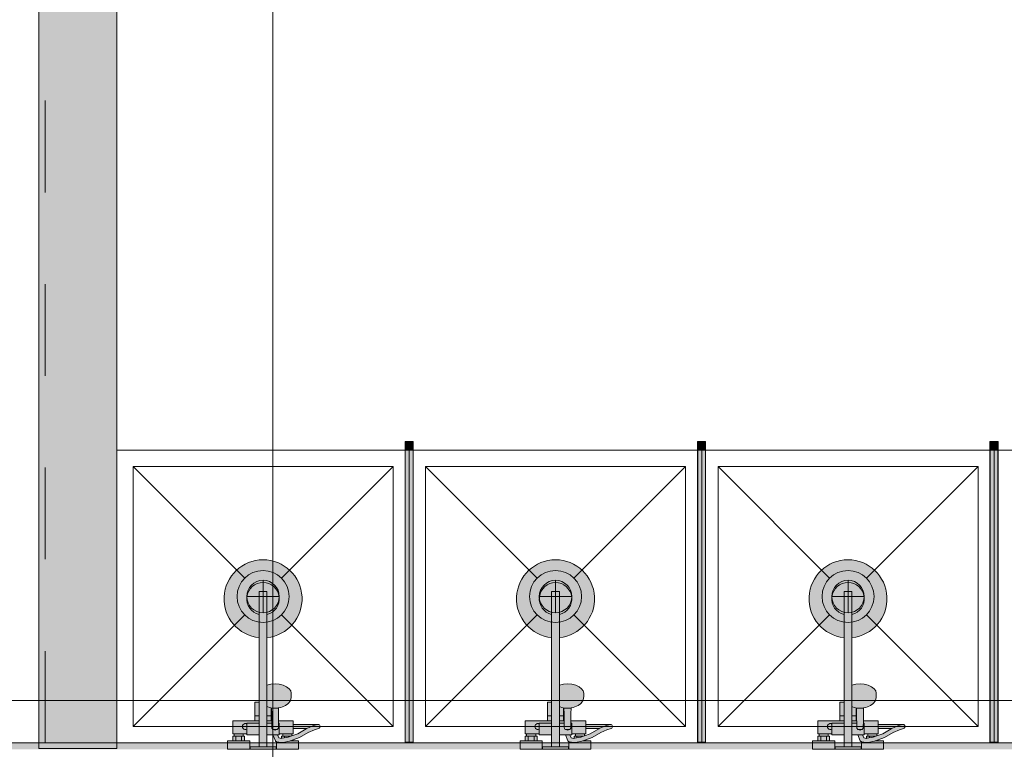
# Model space of a CAD drawing. Header units: millimetres. Extents: x -14761 to 157739, y -22400 to 107990.
# Tile 64 of 190: x 62221 to 65251, y 36300 to 38544. Entities that reach past the tile are written whole.
import ezdxf

# ---------------------------------------------------------------- set-up
doc = ezdxf.new("R2010")
doc.units = ezdxf.units.MM
doc.header["$MEASUREMENT"] = 0
doc.linetypes.add('Штриховая', pattern=[564.444447, 282.222223, -282.222223])
for name, color, linetype in [('Интерьер - Оборудование', 7, 'Continuous'), ('Интерьер - Сантехника', 7, 'Continuous'), ('Конструктив - Колонны', 7, 'Continuous'), ('Конструктив - Стены Блок 200 нов', 7, 'Continuous'), ('Элемент Модели - Зона', 7, 'Continuous'), ('Элемент Модели - Оси', 7, 'Continuous')]:
    doc.layers.add(name, color=color, linetype=linetype)

msp = doc.modelspace()

# ---------------------------------------------------------------- hatches: boundary and pattern name
at = {"layer": 'Интерьер - Оборудование', "linetype": 'Continuous', "lineweight": 0, "true_color": 0x00007f}
for points in [[(63431.9, 37247), (63406.9, 37247), (63406.9, 37222), (63431.9, 37222)], [(64331.9, 37247), (64306.9, 37247), (64306.9, 37222), (64331.9, 37222)], [(65231.9, 37247), (65206.9, 37247), (65206.9, 37222), (65231.9, 37222)]]:
    msp.add_hatch(color=176, dxfattribs=at).paths.add_polyline_path(points)
at = {"layer": 'Интерьер - Оборудование', "linetype": 'Continuous', "lineweight": 0, "true_color": 0xffffff}
for points in [[(63406.9, 37222), (63406.9, 36322), (63407.4, 36322), (63407.4, 37222)], [(63431.9, 37222), (63431.4, 37222), (63431.4, 36322), (63431.9, 36322)], [(64306.9, 37222), (64306.9, 36322), (64307.4, 36322), (64307.4, 37222)], [(64331.9, 37222), (64331.4, 37222), (64331.4, 36322), (64331.9, 36322)], [(65206.9, 37222), (65206.9, 36322), (65207.4, 36322), (65207.4, 37222)], [(65231.9, 37222), (65231.4, 37222), (65231.4, 36322), (65231.9, 36322)]]:
    msp.add_hatch(color=7, dxfattribs=at).paths.add_polyline_path(points)
at = {"layer": 'Интерьер - Оборудование', "linetype": 'Continuous', "lineweight": 0, "true_color": 0x000000}
for points in [[(63431.4, 36322), (63431.4, 37222), (63407.4, 37222), (63407.4, 36322)], [(64331.4, 36322), (64331.4, 37222), (64307.4, 37222), (64307.4, 36322)], [(65231.4, 36322), (65231.4, 37222), (65207.4, 37222), (65207.4, 36322)]]:
    msp.add_hatch(color=18, dxfattribs=at).paths.add_polyline_path(points)
at = {"layer": 'Интерьер - Оборудование', "linetype": 'Continuous', "lineweight": 0, "true_color": 0xe5e5e5}
h = msp.add_hatch(color=254, dxfattribs=at)
h.paths.add_polyline_path([(62958, 36643.6), (62958, 36445), (62956.9, 36445), (62952.9, 36445), (62949.6, 36445), (62947.2, 36445), (62945.6, 36445), (62945, 36445), (62945, 36388), (62877, 36388), (62877, 36348), (62881, 36348), (62881, 36340), (62877, 36340), (62877, 36326), (62861, 36326), (62861, 36300), (62929, 36300), (62929, 36326), (62913, 36326), (62913, 36340), (62909, 36340), (62909, 36348), (62920, 36348), (62920, 36344), (62958, 36344), (62958, 36308), (62930, 36308), (62930, 36300), (63010, 36300), (63010, 36308), (62982, 36308), (62982, 36344), (63000.4, 36344), (63007.8, 36326.2), (63008.5, 36325.1), (63009.3, 36324.2), (63010.4, 36323.5), (63011, 36323.2), (63011, 36300), (63079, 36300), (63079, 36326), (63063, 36326), (63063, 36329.3), (63082.3, 36336.1), (63109, 36351.3), (63128.2, 36359.6), (63141, 36363.8, 0.853753), (63139, 36376.5), (63063, 36376.5), (63063, 36388), (63017.3, 36388), (63017.5, 36409.1), (63018, 36427.3), (63024.6, 36428.8), (63029.8, 36430.2), (63039.2, 36434.4), (63046.5, 36439.8), (63048.6, 36441.6), (63053.4, 36448.3), (63054.8, 36451), (63056.5, 36458.4), (63057, 36461.6), (63057, 36472.2), (63055.3, 36479.6), (63050.3, 36486.5), (63042.4, 36492.5), (63032, 36497), (63019.9, 36499.9), (63007, 36500.9), (62994.1, 36499.9), (62982, 36497), (62982, 36643.6, 19.949874)])
h.paths.add_polyline_path([(63020, 36344), (63020, 36348), (63031, 36348), (63031, 36340), (63027, 36340), (63027, 36333.6), (63026.8, 36333.6), (63018.2, 36335), (63014.5, 36344)], flags=0)
h.paths.add_polyline_path([(63059, 36348), (63063, 36348), (63063, 36363.5), (63104.4, 36363.5), (63103, 36362.9), (63076.9, 36348), (63059, 36341.6)], flags=0)
h = msp.add_hatch(color=254, dxfattribs=at)
h.paths.add_polyline_path([(63858, 36643.6), (63858, 36445), (63856.9, 36445), (63852.9, 36445), (63849.6, 36445), (63847.2, 36445), (63845.6, 36445), (63845, 36445), (63845, 36388), (63777, 36388), (63777, 36348), (63781, 36348), (63781, 36340), (63777, 36340), (63777, 36326), (63761, 36326), (63761, 36300), (63829, 36300), (63829, 36326), (63813, 36326), (63813, 36340), (63809, 36340), (63809, 36348), (63820, 36348), (63820, 36344), (63858, 36344), (63858, 36308), (63830, 36308), (63830, 36300), (63910, 36300), (63910, 36308), (63882, 36308), (63882, 36344), (63900.4, 36344), (63907.8, 36326.2), (63908.5, 36325.1), (63909.3, 36324.2), (63910.4, 36323.5), (63911, 36323.2), (63911, 36300), (63979, 36300), (63979, 36326), (63963, 36326), (63963, 36329.3), (63982.3, 36336.1), (64009, 36351.3), (64028.2, 36359.6), (64041, 36363.8, 0.853753), (64039, 36376.5), (63963, 36376.5), (63963, 36388), (63917.3, 36388), (63917.5, 36409.1), (63918, 36427.3), (63924.6, 36428.8), (63929.8, 36430.2), (63939.2, 36434.4), (63946.5, 36439.8), (63948.6, 36441.6), (63953.4, 36448.3), (63954.8, 36451), (63956.5, 36458.4), (63957, 36461.6), (63957, 36472.2), (63955.3, 36479.6), (63950.3, 36486.5), (63942.4, 36492.5), (63932, 36497), (63919.9, 36499.9), (63907, 36500.9), (63894.1, 36499.9), (63882, 36497), (63882, 36643.6, 19.949874)])
h.paths.add_polyline_path([(63920, 36344), (63920, 36348), (63931, 36348), (63931, 36340), (63927, 36340), (63927, 36333.6), (63926.8, 36333.6), (63918.2, 36335), (63914.5, 36344)], flags=0)
h.paths.add_polyline_path([(63959, 36348), (63963, 36348), (63963, 36363.5), (64004.4, 36363.5), (64003, 36362.9), (63976.9, 36348), (63959, 36341.6)], flags=0)
h = msp.add_hatch(color=254, dxfattribs=at)
h.paths.add_polyline_path([(64758, 36643.6), (64758, 36445), (64756.9, 36445), (64752.9, 36445), (64749.6, 36445), (64747.2, 36445), (64745.6, 36445), (64745, 36445), (64745, 36388), (64677, 36388), (64677, 36348), (64681, 36348), (64681, 36340), (64677, 36340), (64677, 36326), (64661, 36326), (64661, 36300), (64729, 36300), (64729, 36326), (64713, 36326), (64713, 36340), (64709, 36340), (64709, 36348), (64720, 36348), (64720, 36344), (64758, 36344), (64758, 36308), (64730, 36308), (64730, 36300), (64810, 36300), (64810, 36308), (64782, 36308), (64782, 36344), (64800.4, 36344), (64807.8, 36326.2), (64808.5, 36325.1), (64809.3, 36324.2), (64810.4, 36323.5), (64811, 36323.2), (64811, 36300), (64879, 36300), (64879, 36326), (64863, 36326), (64863, 36329.3), (64882.3, 36336.1), (64909, 36351.3), (64928.2, 36359.6), (64941, 36363.8, 0.853753), (64939, 36376.5), (64863, 36376.5), (64863, 36388), (64817.3, 36388), (64817.5, 36409.1), (64818, 36427.3), (64824.6, 36428.8), (64829.8, 36430.2), (64839.2, 36434.4), (64846.5, 36439.8), (64848.6, 36441.6), (64853.4, 36448.3), (64854.8, 36451), (64856.5, 36458.4), (64857, 36461.6), (64857, 36472.2), (64855.3, 36479.6), (64850.3, 36486.5), (64842.4, 36492.5), (64832, 36497), (64819.9, 36499.9), (64807, 36500.9), (64794.1, 36499.9), (64782, 36497), (64782, 36643.6, 19.949874)])
h.paths.add_polyline_path([(64820, 36344), (64820, 36348), (64831, 36348), (64831, 36340), (64827, 36340), (64827, 36333.6), (64826.8, 36333.6), (64818.2, 36335), (64814.5, 36344)], flags=0)
h.paths.add_polyline_path([(64859, 36348), (64863, 36348), (64863, 36363.5), (64904.4, 36363.5), (64903, 36362.9), (64876.9, 36348), (64859, 36341.6)], flags=0)
at = {"layer": 'Конструктив - Стены Блок 200 нов', "linetype": 'Continuous', "lineweight": 0, "true_color": 0x000000}
for points in [[(62280, 42180), (62280, 36302), (62300, 36302), (62300, 42180)], [(62300, 39700), (62300, 36302), (62500, 36302), (62500, 39700)], [(62500, 39690), (62500, 36302), (62520, 36302), (62520, 39690)], [(51920.2, 36300), (69979.7, 36300), (69979.7, 36320), (51920.2, 36320)]]:
    msp.add_hatch(color=18, dxfattribs=at).paths.add_polyline_path(points)

# ---------------------------------------------------------------- linework, layer by layer
at = {"layer": 'Интерьер - Оборудование', "color": 7, "linetype": 'Continuous', "lineweight": 15}
for p, q in [((63406.9, 37222), (63406.9, 36322)), ((63407.4, 37222), (63406.9, 37222)), ((63431.4, 37222), (63431.9, 37222)), ((63431.9, 37222), (63431.9, 36322)), ((64306.9, 37222), (64306.9, 36322)), ((64307.4, 37222), (64306.9, 37222)), ((64331.4, 37222), (64331.9, 37222)), ((64331.9, 37222), (64331.9, 36322)), ((65206.9, 37222), (65206.9, 36322)), ((65207.4, 37222), (65206.9, 37222)), ((65231.4, 37222), (65231.9, 37222)), ((65231.9, 37222), (65231.9, 36322)), ((62958, 36643.6), (62958, 36785)), ((62958, 36785), (62982, 36785)), ((62982, 36643.6), (62982, 36785)), ((63858, 36643.6), (63858, 36785)), ((63858, 36785), (63882, 36785)), ((63882, 36643.6), (63882, 36785)), ((64758, 36643.6), (64758, 36785)), ((64758, 36785), (64782, 36785)), ((64782, 36643.6), (64782, 36785)), ((62982, 36497), (62982, 36344)), ((63882, 36497), (63882, 36344)), ((64782, 36497), (64782, 36344)), ((62958, 36344), (62958, 36445)), ((62982.1, 36442.4), (62982, 36442.3)), ((62984.2, 36430.2), (62982, 36431.2)), ((62982, 36428.3), (62982.1, 36428.3)), ((62989.4, 36428.8), (62984.2, 36430.2)), ((62997.9, 36426.8), (62989.4, 36428.8)), ((62995, 36388), (62995, 36427.5)), ((62996, 36427.3), (62996.5, 36409.1)), ((63007, 36426.1), (62997.9, 36426.8)), ((63016.1, 36426.8), (63007, 36426.1)), ((63018, 36427.3), (63016.1, 36426.8)), ((63858, 36344), (63858, 36445)), ((63882.1, 36442.4), (63882, 36442.3)), ((63884.2, 36430.2), (63882, 36431.2)), ((63882, 36428.3), (63882.1, 36428.3)), ((63889.4, 36428.8), (63884.2, 36430.2)), ((63897.9, 36426.8), (63889.4, 36428.8)), ((63895, 36388), (63895, 36427.5)), ((63896, 36427.3), (63896.5, 36409.1)), ((63907, 36426.1), (63897.9, 36426.8)), ((63916.1, 36426.8), (63907, 36426.1)), ((63918, 36427.3), (63916.1, 36426.8)), ((64758, 36344), (64758, 36445)), ((64782.1, 36442.4), (64782, 36442.3)), ((64784.2, 36430.2), (64782, 36431.2)), ((64782, 36428.3), (64782.1, 36428.3)), ((64789.4, 36428.8), (64784.2, 36430.2)), ((64797.9, 36426.8), (64789.4, 36428.8)), ((64795, 36388), (64795, 36427.5)), ((64796, 36427.3), (64796.5, 36409.1)), ((64807, 36426.1), (64797.9, 36426.8)), ((64816.1, 36426.8), (64807, 36426.1)), ((64818, 36427.3), (64816.1, 36426.8)), ((62945, 36403), (62958, 36403)), ((62995, 36403), (62982, 36403)), ((62996.5, 36409.1), (62997, 36366.8)), ((63845, 36403), (63858, 36403)), ((63895, 36403), (63882, 36403)), ((63896.5, 36409.1), (63897, 36366.8)), ((64745, 36403), (64758, 36403)), ((64795, 36403), (64782, 36403)), ((64796.5, 36409.1), (64797, 36366.8)), ((62920, 36348), (62920, 36380)), ((62920, 36380), (62958, 36380)), ((62945, 36388), (62958, 36388)), ((62996.7, 36388), (62982, 36388)), ((62996.8, 36380), (62982, 36380)), ((62997, 36366.8), (62997.2, 36365.2)), ((62997.2, 36365.2), (62997.9, 36363.7)), ((62997.9, 36363.7), (62999.1, 36362.3)), ((62999.1, 36362.3), (63000.5, 36361.3)), ((63000.5, 36361.3), (63002, 36360.8)), ((63002, 36360.8), (63002, 36360.8)), ((63004.4, 36359.6), (63002, 36360.8)), ((63002, 36360.8), (63002.2, 36360.7)), ((63002.2, 36360.7), (63004, 36360.5)), ((63004, 36360.5), (63010, 36360.5)), ((63007, 36359.2), (63004.4, 36359.6)), ((63009.6, 36359.6), (63007, 36359.2)), ((63012, 36360.8), (63009.6, 36359.6)), ((63010, 36360.5), (63011.8, 36360.7)), ((63011.8, 36360.7), (63012, 36360.8)), ((63012, 36360.8), (63013.5, 36361.3)), ((63012, 36360.8), (63012, 36360.8)), ((63013.5, 36361.3), (63014.9, 36362.3)), ((63014.9, 36362.3), (63016.1, 36363.7)), ((63016.1, 36363.7), (63016.8, 36365.2)), ((63016.8, 36365.2), (63017, 36366.8)), ((63017.3, 36388), (63017, 36366.8)), ((63020, 36380), (63017.2, 36380)), ((63020, 36380), (63020, 36348)), ((63020, 36358.5), (63020, 36355.1)), ((63063, 36363.5), (63063, 36376.5)), ((63123.4, 36371.8), (63104.4, 36363.5)), ((63137, 36376.2), (63123.4, 36371.8)), ((63137, 36376.2), (63139, 36376.5)), ((63820, 36348), (63820, 36380)), ((63820, 36380), (63858, 36380)), ((63845, 36388), (63858, 36388)), ((63896.7, 36388), (63882, 36388)), ((63896.8, 36380), (63882, 36380)), ((63897, 36366.8), (63897.2, 36365.2)), ((63897.2, 36365.2), (63897.9, 36363.7)), ((63897.9, 36363.7), (63899.1, 36362.3)), ((63899.1, 36362.3), (63900.5, 36361.3)), ((63900.5, 36361.3), (63902, 36360.8)), ((63902, 36360.8), (63902, 36360.8)), ((63904.4, 36359.6), (63902, 36360.8)), ((63902, 36360.8), (63902.2, 36360.7)), ((63902.2, 36360.7), (63904, 36360.5)), ((63904, 36360.5), (63910, 36360.5)), ((63907, 36359.2), (63904.4, 36359.6)), ((63909.6, 36359.6), (63907, 36359.2)), ((63912, 36360.8), (63909.6, 36359.6)), ((63910, 36360.5), (63911.8, 36360.7)), ((63911.8, 36360.7), (63912, 36360.8)), ((63912, 36360.8), (63913.5, 36361.3)), ((63912, 36360.8), (63912, 36360.8)), ((63913.5, 36361.3), (63914.9, 36362.3)), ((63914.9, 36362.3), (63916.1, 36363.7)), ((63916.1, 36363.7), (63916.8, 36365.2)), ((63916.8, 36365.2), (63917, 36366.8)), ((63917.3, 36388), (63917, 36366.8)), ((63920, 36380), (63917.2, 36380)), ((63920, 36380), (63920, 36348)), ((63920, 36358.5), (63920, 36355.1)), ((63963, 36363.5), (63963, 36376.5)), ((64023.4, 36371.8), (64004.4, 36363.5)), ((64037, 36376.2), (64023.4, 36371.8)), ((64037, 36376.2), (64039, 36376.5)), ((64720, 36348), (64720, 36380)), ((64720, 36380), (64758, 36380)), ((64745, 36388), (64758, 36388)), ((64796.7, 36388), (64782, 36388)), ((64796.8, 36380), (64782, 36380)), ((64797, 36366.8), (64797.2, 36365.2)), ((64797.2, 36365.2), (64797.9, 36363.7)), ((64797.9, 36363.7), (64799.1, 36362.3)), ((64799.1, 36362.3), (64800.5, 36361.3)), ((64800.5, 36361.3), (64802, 36360.8)), ((64802, 36360.8), (64802, 36360.8)), ((64804.4, 36359.6), (64802, 36360.8)), ((64802, 36360.8), (64802.2, 36360.7)), ((64802.2, 36360.7), (64804, 36360.5)), ((64804, 36360.5), (64810, 36360.5)), ((64807, 36359.2), (64804.4, 36359.6)), ((64809.6, 36359.6), (64807, 36359.2)), ((64812, 36360.8), (64809.6, 36359.6)), ((64810, 36360.5), (64811.8, 36360.7)), ((64811.8, 36360.7), (64812, 36360.8)), ((64812, 36360.8), (64813.5, 36361.3)), ((64812, 36360.8), (64812, 36360.8)), ((64813.5, 36361.3), (64814.9, 36362.3)), ((64814.9, 36362.3), (64816.1, 36363.7)), ((64816.1, 36363.7), (64816.8, 36365.2)), ((64816.8, 36365.2), (64817, 36366.8)), ((64817.3, 36388), (64817, 36366.8)), ((64820, 36380), (64817.2, 36380)), ((64820, 36380), (64820, 36348)), ((64820, 36358.5), (64820, 36355.1)), ((64863, 36363.5), (64863, 36376.5)), ((64923.4, 36371.8), (64904.4, 36363.5)), ((64937, 36376.2), (64923.4, 36371.8)), ((64937, 36376.2), (64939, 36376.5)), ((62881, 36348), (62909, 36348)), ((62881, 36340), (62909, 36340)), ((62886, 36326), (62886, 36340)), ((62904, 36326), (62904, 36340)), ((63014.5, 36344), (63000.6, 36344)), ((63020, 36355.1), (63020, 36352)), ((63020, 36352), (63020, 36349.3)), ((63028.4, 36333.9), (63026.8, 36333.6)), ((63047.5, 36337.6), (63028.4, 36333.9)), ((63059, 36348), (63031, 36348)), ((63031, 36340), (63036, 36340)), ((63036, 36340), (63054, 36340)), ((63036, 36335.3), (63036, 36340)), ((63059, 36341.6), (63047.5, 36337.6)), ((63063, 36329.3), (63051, 36325)), ((63054, 36340), (63054.4, 36340)), ((63054, 36339.9), (63054, 36340)), ((63781, 36348), (63809, 36348)), ((63781, 36340), (63809, 36340)), ((63786, 36326), (63786, 36340)), ((63804, 36326), (63804, 36340)), ((63914.5, 36344), (63900.6, 36344)), ((63920, 36355.1), (63920, 36352)), ((63920, 36352), (63920, 36349.3)), ((63928.4, 36333.9), (63926.8, 36333.6)), ((63947.5, 36337.6), (63928.4, 36333.9)), ((63959, 36348), (63931, 36348)), ((63931, 36340), (63936, 36340)), ((63936, 36340), (63954, 36340)), ((63936, 36335.3), (63936, 36340)), ((63959, 36341.6), (63947.5, 36337.6)), ((63963, 36329.3), (63951, 36325)), ((63954, 36340), (63954.4, 36340)), ((63954, 36339.9), (63954, 36340)), ((64681, 36348), (64709, 36348)), ((64681, 36340), (64709, 36340)), ((64686, 36326), (64686, 36340)), ((64704, 36326), (64704, 36340)), ((64814.5, 36344), (64800.6, 36344)), ((64820, 36355.1), (64820, 36352)), ((64820, 36352), (64820, 36349.3)), ((64828.4, 36333.9), (64826.8, 36333.6)), ((64847.5, 36337.6), (64828.4, 36333.9)), ((64859, 36348), (64831, 36348)), ((64831, 36340), (64836, 36340)), ((64836, 36340), (64854, 36340)), ((64836, 36335.3), (64836, 36340)), ((64859, 36341.6), (64847.5, 36337.6)), ((64863, 36329.3), (64851, 36325)), ((64854, 36340), (64854.4, 36340)), ((64854, 36339.9), (64854, 36340)), ((62877, 36326), (62913, 36326)), ((62958, 36308), (62982, 36308)), ((63011.5, 36323), (63011, 36323.2)), ((63012.8, 36322.7), (63011.5, 36323)), ((63025.9, 36320.6), (63012.8, 36322.7)), ((63027.2, 36320.5), (63025.9, 36320.6)), ((63031.7, 36321.4), (63027.2, 36320.5)), ((63051, 36325), (63031.7, 36321.4)), ((63052.1, 36325.5), (63052.1, 36325.5)), ((63053.7, 36326), (63063, 36326)), ((63406.9, 36322), (63407.4, 36322)), ((63431.9, 36322), (63431.4, 36322)), ((63777, 36326), (63813, 36326)), ((63858, 36308), (63882, 36308)), ((63911.5, 36323), (63911, 36323.2)), ((63912.8, 36322.7), (63911.5, 36323)), ((63925.9, 36320.6), (63912.8, 36322.7)), ((63927.2, 36320.5), (63925.9, 36320.6)), ((63931.7, 36321.4), (63927.2, 36320.5)), ((63951, 36325), (63931.7, 36321.4)), ((63952.1, 36325.5), (63952.1, 36325.5)), ((63953.7, 36326), (63963, 36326)), ((64306.9, 36322), (64307.4, 36322)), ((64331.9, 36322), (64331.4, 36322)), ((64677, 36326), (64713, 36326)), ((64758, 36308), (64782, 36308)), ((64811.5, 36323), (64811, 36323.2)), ((64812.8, 36322.7), (64811.5, 36323)), ((64825.9, 36320.6), (64812.8, 36322.7)), ((64827.2, 36320.5), (64825.9, 36320.6)), ((64831.7, 36321.4), (64827.2, 36320.5)), ((64851, 36325), (64831.7, 36321.4)), ((64852.1, 36325.5), (64852.1, 36325.5)), ((64853.7, 36326), (64863, 36326)), ((65206.9, 36322), (65207.4, 36322)), ((65231.9, 36322), (65231.4, 36322))]:
    msp.add_line(p, q, dxfattribs=at)
at = {"layer": 'Интерьер - Оборудование', "color": 7, "linetype": 'Continuous', "lineweight": 15, "flags": 128}
for points in [[(63431.9, 37247), (63431.9, 37222), (63406.9, 37222), (63406.9, 37247)], [(64331.9, 37247), (64331.9, 37222), (64306.9, 37222), (64306.9, 37247)], [(65231.9, 37247), (65231.9, 37222), (65206.9, 37222), (65206.9, 37247)], [(63431.4, 36322), (63407.4, 36322), (63407.4, 37222), (63431.4, 37222)], [(64331.4, 36322), (64307.4, 36322), (64307.4, 37222), (64331.4, 37222)], [(65231.4, 36322), (65207.4, 36322), (65207.4, 37222), (65231.4, 37222)], [(63059, 36348), (63059, 36341.6), (63076.9, 36348), (63103, 36362.9), (63104.4, 36363.5), (63063, 36363.5), (63063, 36348)], [(63959, 36348), (63959, 36341.6), (63976.9, 36348), (64003, 36362.9), (64004.4, 36363.5), (63963, 36363.5), (63963, 36348)], [(64859, 36348), (64859, 36341.6), (64876.9, 36348), (64903, 36362.9), (64904.4, 36363.5), (64863, 36363.5), (64863, 36348)], [(63020, 36344), (63014.5, 36344), (63018.2, 36335), (63026.8, 36333.6), (63027, 36333.6), (63027, 36340), (63031, 36340), (63031, 36348), (63020, 36348)], [(63920, 36344), (63914.5, 36344), (63918.2, 36335), (63926.8, 36333.6), (63927, 36333.6), (63927, 36340), (63931, 36340), (63931, 36348), (63920, 36348)], [(64820, 36344), (64814.5, 36344), (64818.2, 36335), (64826.8, 36333.6), (64827, 36333.6), (64827, 36340), (64831, 36340), (64831, 36348), (64820, 36348)]]:
    msp.add_lwpolyline(points, close=True, dxfattribs=at)
for points in [[(62958, 36643.6, -19.949874), (62982, 36643.6), (62982, 36497), (62994.1, 36499.9), (63007, 36500.9), (63019.9, 36499.9), (63032, 36497), (63042.4, 36492.5), (63050.3, 36486.5), (63055.3, 36479.6), (63057, 36472.2), (63057, 36461.6), (63056.5, 36458.4), (63054.8, 36451), (63053.4, 36448.3), (63048.6, 36441.6), (63046.5, 36439.8), (63039.2, 36434.4), (63029.8, 36430.2), (63024.6, 36428.8), (63018, 36427.3), (63017.5, 36409.1), (63017.3, 36388), (63063, 36388), (63063, 36376.5), (63139, 36376.5, -0.853753), (63141, 36363.8), (63128.2, 36359.6), (63109, 36351.3), (63082.3, 36336.1), (63063, 36329.3), (63063, 36326), (63079, 36326), (63079, 36300), (63011, 36300), (63011, 36323.2), (63010.4, 36323.5), (63009.3, 36324.2), (63008.5, 36325.1), (63007.8, 36326.2), (63000.4, 36344), (62982, 36344), (62982, 36308), (63010, 36308), (63010, 36300), (62930, 36300), (62930, 36308), (62958, 36308), (62958, 36344), (62920, 36344), (62920, 36348), (62909, 36348), (62909, 36340), (62913, 36340), (62913, 36326), (62929, 36326), (62929, 36300), (62861, 36300), (62861, 36326), (62877, 36326), (62877, 36340), (62881, 36340), (62881, 36348), (62877, 36348), (62877, 36388), (62945, 36388), (62945, 36445), (62945.6, 36445), (62947.2, 36445), (62949.6, 36445), (62952.9, 36445), (62956.9, 36445), (62958, 36445)], [(63858, 36643.6, -19.949874), (63882, 36643.6), (63882, 36497), (63894.1, 36499.9), (63907, 36500.9), (63919.9, 36499.9), (63932, 36497), (63942.4, 36492.5), (63950.3, 36486.5), (63955.3, 36479.6), (63957, 36472.2), (63957, 36461.6), (63956.5, 36458.4), (63954.8, 36451), (63953.4, 36448.3), (63948.6, 36441.6), (63946.5, 36439.8), (63939.2, 36434.4), (63929.8, 36430.2), (63924.6, 36428.8), (63918, 36427.3), (63917.5, 36409.1), (63917.3, 36388), (63963, 36388), (63963, 36376.5), (64039, 36376.5, -0.853753), (64041, 36363.8), (64028.2, 36359.6), (64009, 36351.3), (63982.3, 36336.1), (63963, 36329.3), (63963, 36326), (63979, 36326), (63979, 36300), (63911, 36300), (63911, 36323.2), (63910.4, 36323.5), (63909.3, 36324.2), (63908.5, 36325.1), (63907.8, 36326.2), (63900.4, 36344), (63882, 36344), (63882, 36308), (63910, 36308), (63910, 36300), (63830, 36300), (63830, 36308), (63858, 36308), (63858, 36344), (63820, 36344), (63820, 36348), (63809, 36348), (63809, 36340), (63813, 36340), (63813, 36326), (63829, 36326), (63829, 36300), (63761, 36300), (63761, 36326), (63777, 36326), (63777, 36340), (63781, 36340), (63781, 36348), (63777, 36348), (63777, 36388), (63845, 36388), (63845, 36445), (63845.6, 36445), (63847.2, 36445), (63849.6, 36445), (63852.9, 36445), (63856.9, 36445), (63858, 36445)], [(64758, 36643.6, -19.949874), (64782, 36643.6), (64782, 36497), (64794.1, 36499.9), (64807, 36500.9), (64819.9, 36499.9), (64832, 36497), (64842.4, 36492.5), (64850.3, 36486.5), (64855.3, 36479.6), (64857, 36472.2), (64857, 36461.6), (64856.5, 36458.4), (64854.8, 36451), (64853.4, 36448.3), (64848.6, 36441.6), (64846.5, 36439.8), (64839.2, 36434.4), (64829.8, 36430.2), (64824.6, 36428.8), (64818, 36427.3), (64817.5, 36409.1), (64817.3, 36388), (64863, 36388), (64863, 36376.5), (64939, 36376.5, -0.853753), (64941, 36363.8), (64928.2, 36359.6), (64909, 36351.3), (64882.3, 36336.1), (64863, 36329.3), (64863, 36326), (64879, 36326), (64879, 36300), (64811, 36300), (64811, 36323.2), (64810.4, 36323.5), (64809.3, 36324.2), (64808.5, 36325.1), (64807.8, 36326.2), (64800.4, 36344), (64782, 36344), (64782, 36308), (64810, 36308), (64810, 36300), (64730, 36300), (64730, 36308), (64758, 36308), (64758, 36344), (64720, 36344), (64720, 36348), (64709, 36348), (64709, 36340), (64713, 36340), (64713, 36326), (64729, 36326), (64729, 36300), (64661, 36300), (64661, 36326), (64677, 36326), (64677, 36340), (64681, 36340), (64681, 36348), (64677, 36348), (64677, 36388), (64745, 36388), (64745, 36445), (64745.6, 36445), (64747.2, 36445), (64749.6, 36445), (64752.9, 36445), (64756.9, 36445), (64758, 36445)]]:
    msp.add_lwpolyline(points, format="xyb", close=True, dxfattribs=at)
at = {"layer": 'Интерьер - Оборудование', "color": 7, "linetype": 'Continuous', "lineweight": 15}
for centre, radius, start, end in [((62970, 36763), 50, 283.8865, 256.1135), ((63870, 36763), 50, 283.8865, 256.1135), ((64770, 36763), 50, 283.8865, 256.1135), ((62915.5, 36370), 9, 60, 300), ((63815.5, 36370), 9, 60, 300), ((64715.5, 36370), 9, 60, 300)]:
    msp.add_arc(centre, radius, start, end, dxfattribs=at)
at = {"layer": 'Интерьер - Сантехника', "color": 7, "linetype": 'Continuous', "lineweight": 15}
for p, q in [((63370, 37170), (62570, 37170)), ((62570, 37170), (62570, 36370)), ((62570, 37170), (62913.4, 36826.6)), ((63370, 37170), (63026.6, 36826.6)), ((63370, 36370), (63370, 37170)), ((64270, 37170), (63470, 37170)), ((63470, 37170), (63470, 36370)), ((63470, 37170), (63813.4, 36826.6)), ((64270, 37170), (63926.6, 36826.6)), ((64270, 36370), (64270, 37170)), ((65170, 37170), (64370, 37170)), ((64370, 37170), (64370, 36370)), ((64370, 37170), (64713.4, 36826.6)), ((65170, 37170), (64826.6, 36826.6)), ((65170, 36370), (65170, 37170)), ((62970, 36820), (62970, 36720)), ((63870, 36820), (63870, 36720)), ((64770, 36820), (64770, 36720)), ((63020, 36770), (62920, 36770)), ((63920, 36770), (63820, 36770)), ((64820, 36770), (64720, 36770)), ((62570, 36370), (62913.4, 36713.4)), ((63370, 36370), (63026.6, 36713.4)), ((63470, 36370), (63813.4, 36713.4)), ((64270, 36370), (63926.6, 36713.4)), ((64370, 36370), (64713.4, 36713.4)), ((65170, 36370), (64826.6, 36713.4)), ((62570, 36370), (63370, 36370)), ((63470, 36370), (64270, 36370)), ((64370, 36370), (65170, 36370))]:
    msp.add_line(p, q, dxfattribs=at)
at = {"layer": 'Интерьер - Сантехника', "color": 7, "linetype": 'Continuous', "lineweight": 15, "flags": 128}
for points in [[(63420, 37220), (62520, 37220), (62520, 36320), (63420, 36320)], [(64320, 37220), (63420, 37220), (63420, 36320), (64320, 36320)], [(65220, 37220), (64320, 37220), (64320, 36320), (65220, 36320)], [(65220, 37220), (65220, 36320), (67279.7, 36320), (67279.7, 37220)]]:
    msp.add_lwpolyline(points, close=True, dxfattribs=at)
at = {"layer": 'Интерьер - Сантехника', "color": 7, "linetype": 'Continuous', "lineweight": 15}
for centre, radius in [((62970, 36770), 80), ((63870, 36770), 80), ((64770, 36770), 80), ((62970, 36770), 50), ((63870, 36770), 50), ((64770, 36770), 50)]:
    msp.add_circle(centre, radius, dxfattribs=at)
at = {"layer": 'Конструктив - Колонны', "color": 7, "linetype": 'Continuous', "lineweight": 15}
msp.add_line((63000, 36080), (63000, 36380), dxfattribs=at)
at = {"layer": 'Конструктив - Стены Блок 200 нов', "color": 7, "linetype": 'Continuous', "lineweight": 15, "flags": 128}
for points in [[(62280, 42180), (62280, 36302)], [(62520, 36302), (62520, 39690)], [(69979.7, 36320), (51920.2, 36320)], [(62300, 36302), (62280, 36302)], [(62500, 36302), (62300, 36302)], [(62520, 36302), (62500, 36302)]]:
    msp.add_lwpolyline(points, dxfattribs=at)
at = {"layer": 'Элемент Модели - Зона', "color": 7, "linetype": 'Штриховая', "lineweight": 15, "flags": 128}
for points in [[(68960.6, 39810), (68960.6, 40710), (69078.2, 40710), (69078.2, 39810), (69979.7, 39810), (69979.7, 39820), (77179.7, 39820), (77179.7, 42400), (62520, 42400), (62520, 39810), (63420, 39810), (63420, 40710), (63540, 40710), (63540, 39810), (64440, 39810), (64440, 39690), (63540, 39690), (63540, 38790), (63420, 38790), (63420, 39690), (62520, 39690), (62520, 36320), (69979.7, 36320), (69979.7, 39690), (69079.7, 39690), (69079.7, 38790), (68959.8, 38790), (68959.8, 39690), (68059.8, 39690), (68059.8, 39810)], [(62300, 36320), (62300, 42200), (51900.2, 42200), (51900.2, 36320)]]:
    msp.add_lwpolyline(points, close=True, dxfattribs=at)
at = {"layer": 'Элемент Модели - Оси', "color": 7, "linetype": 'Continuous', "lineweight": 15}
for p, q in [((63000, 92200), (63000, -1975)), ((-12760.6, 36450), (155650, 36450))]:
    msp.add_line(p, q, dxfattribs=at)

doc.saveas('drawing.dxf')
